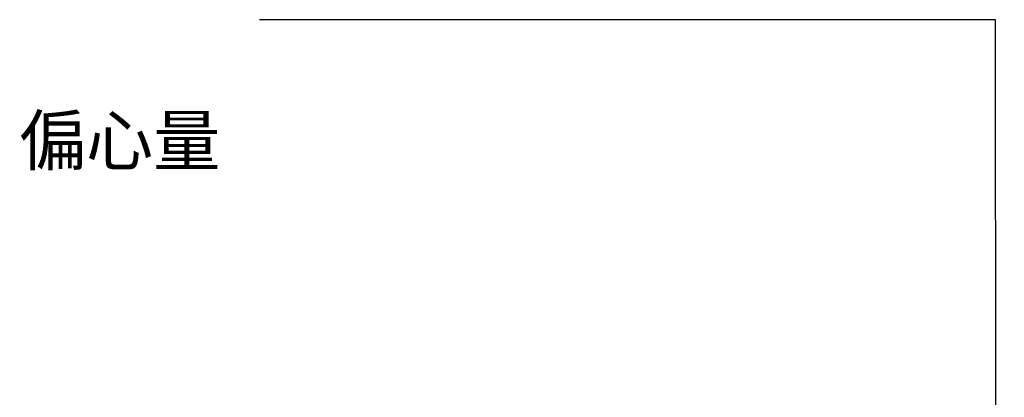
# Model space of a CAD drawing. Header units: millimetres. Extents: x 62 to 839, y 27 to 598.
# Tile 4 of 5: x 677 to 827, y 222 to 279. Entities that reach past the tile are written whole.
import ezdxf

# ---------------------------------------------------------------- set-up
doc = ezdxf.new("R2010")
doc.units = ezdxf.units.MM
doc.header["$LTSCALE"] = 3
doc.layers.add('圖層0', color=7, linetype='Continuous')
doc.styles.add('SLDTEXTSTYLE2', font='MINGLIU.TTC', dxfattribs={"bigfont": 'bigfont'})
doc.styles.get("Standard").update_dxf_attribs({"font": 'MINGLIU.TTC'})
doc.dimstyles.new('SLDDIMSTYLE0', dxfattribs={"dimtxt": 0.18, "dimasz": 7.5, "dimexe": 0, "dimexo": 0.0625, "dimgap": 0, "dimtad": 0, "dimtih": 1, "dimtoh": 1, "dimdec": 0, "dimrnd": 1e-09, "dimzin": 0, "dimdsep": 46, "dimtxsty": 'Standard', "dimsah": 1, "dimcen": 0.09, "dimadec": 0, "dimazin": 0, "dimtfac": 7.5, "dimtdec": 0, "dimtofl": 0, "dimtmove": 0, "dimatfit": 3, "dimfxl": 0, "dimfrac": 2, "dimtolj": 1, "dimtzin": 0, "dimarcsym": 0})

msp = doc.modelspace()

# ---------------------------------------------------------------- texts
at = {"layer": '圖層0', "color": 7, "insert": (677.1921250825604, 264.6262237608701), "char_height": 7.5, "attachment_point": 1, "style": 'SLDTEXTSTYLE2'}
msp.add_mtext('\\M+195CE\\M+19053\\M+197CA', dxfattribs=at)

# ---------------------------------------------------------------- leaders
at = {"layer": '圖層0', "color": 7}
msp.add_leader([(825.8505490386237, 164.3571914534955), (825.745745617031, 279.2537202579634), (713.8125001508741, 279.2537202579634)], dimstyle='SLDDIMSTYLE0', dxfattribs=at)

doc.saveas('drawing.dxf')
